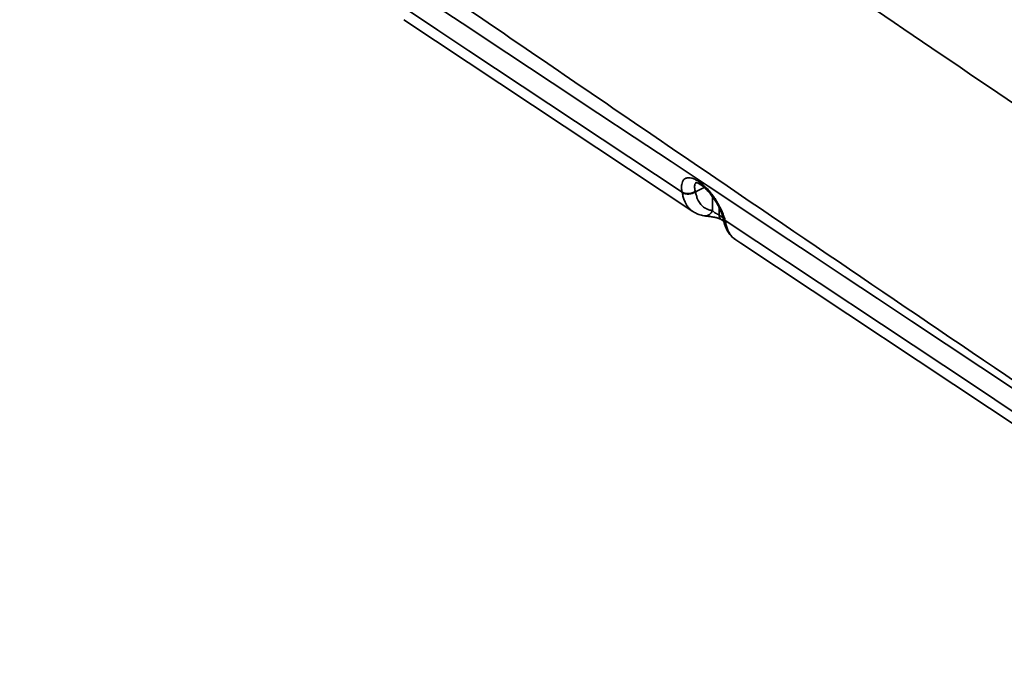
# Model space of a CAD drawing. Header units: millimetres. Extents: x 6316 to 18291, y -19059 to -9021.
# Tile 118 of 146: x 18106 to 18136, y -18635 to -18615. Entities that reach past the tile are written whole.
import ezdxf

# ---------------------------------------------------------------- set-up
doc = ezdxf.new("R2010")
doc.units = ezdxf.units.MM
doc.header["$LTSCALE"] = 10
doc.layers.add('1轮廓实线层', color=7, linetype='Continuous', lineweight=18)

msp = doc.modelspace()

# ---------------------------------------------------------------- linework, layer by layer
at = {"layer": '1轮廓实线层', "color": 7, "linetype": 'Continuous', "lineweight": 35}
for p, q in [((18117.405, -18614.629), (18118.751, -18615.523)), ((18117.731, -18615.214), (18126.457, -18621.005)), ((18118.751, -18615.523), (18118.758, -18615.527)), ((18118.758, -18615.527), (18119.697, -18616.15)), ((18119.697, -18616.15), (18126.131, -18620.42)), ((18126.803, -18620.283), (18126.535, -18620.409)), ((18126.532, -18620.398), (18126.535, -18620.409)), ((18127.047, -18620.978), (18127.046, -18620.552)), ((18127.25, -18620.886), (18127.25, -18621.113)), ((18127.25, -18621.113), (18127.362, -18621.187)), ((18127.311, -18621.248), (18127.389, -18621.3)), ((18127.364, -18621.196), (18127.367, -18621.209)), ((18127.754, -18621.864), (18127.756, -18621.866))]:
    msp.add_line(p, q, dxfattribs=at)
at = {"layer": '1轮廓实线层', "color": 7, "linetype": 'Continuous', "lineweight": 35, "flags": 128}
for points in [[(18106.291, -18606.555), (18107.984, -18607.679), (18109.671, -18608.798), (18111.355, -18609.916), (18113.042, -18611.035), (18114.736, -18612.159), (18116.439, -18613.29), (18118.158, -18614.43), (18119.494, -18615.317), (18120.843, -18616.212), (18122.207, -18617.117), (18123.588, -18618.034), (18124.686, -18618.762), (18125.797, -18619.499), (18126.921, -18620.245), (18128.059, -18621.001), (18129.036, -18621.649), (18130.023, -18622.304), (18131.023, -18622.968), (18132.035, -18623.639), (18133.061, -18624.32), (18134.1, -18625.01), (18135.154, -18625.709), (18136.133, -18626.359)], [(18127.43, -18621.282), (18134.985, -18626.296), (18136.156, -18627.073)], [(18127.757, -18621.867), (18127.908, -18621.967), (18136.483, -18627.657)]]:
    msp.add_lwpolyline(points, dxfattribs=at)
at = {"layer": '1轮廓实线层', "color": 7, "linetype": 'Continuous', "lineweight": 35}
for centre, radius, start, end in [((18126.312, -18620.1), 0.382, 242.2046, 305.74), ((18126.831, -18620.916), 0.224, 267.7764, 343.9977), ((18127.405, -18621.125), 0.156, 175.7122, 232.6918), ((18127.509, -18621.175), 0.145, 193.5568, 238.8909)]:
    msp.add_arc(centre, radius, start, end, dxfattribs=at)
for points, knots in [([(18141.922, -18621.656), (18138.885, -18619.604), (18132.811, -18615.501), (18125.306, -18610.372), (18119.37, -18606.294), (18114.981, -18603.279), (18110.585, -18600.27), (18107.62, -18598.286), (18106.137, -18597.294)], [0, 0, 0, 0, 0.253594, 0.507199, 0.630403, 0.753608, 0.876808, 1, 1, 1, 1]), ([(18106.153, -18605.711), (18107.919, -18606.897), (18111.451, -18609.27), (18116.684, -18612.849), (18121.914, -18616.428), (18128.981, -18621.256), (18137.918, -18627.324), (18145.142, -18632.189), (18148.754, -18634.622)], [0, 0, 0, 0, 0.12348, 0.24697, 0.370463, 0.493953, 0.746981, 1, 1, 1, 1]), ([(18126.131, -18620.42), (18126.124, -18620.379), (18126.114, -18620.317), (18126.114, -18620.243), (18126.12, -18620.175), (18126.137, -18620.117), (18126.163, -18620.07), (18126.195, -18620.031), (18126.237, -18620.004), (18126.286, -18619.99), (18126.339, -18619.984), (18126.399, -18619.991), (18126.464, -18620.011), (18126.531, -18620.039), (18126.62, -18620.088), (18126.73, -18620.168), (18126.841, -18620.268), (18126.949, -18620.384), (18127.054, -18620.514), (18127.151, -18620.653), (18127.238, -18620.799), (18127.313, -18620.946), (18127.374, -18621.093), (18127.411, -18621.204), (18127.426, -18621.266), (18127.43, -18621.282)], [0, 0, 0, 0, 0.055156, 0.083539, 0.111922, 0.166989, 0.195358, 0.223727, 0.277969, 0.305933, 0.333896, 0.38705, 0.414454, 0.441857, 0.494267, 0.548237, 0.600429, 0.654145, 0.706659, 0.76067, 0.813951, 0.86872, 0.923015, 0.978814, 1, 1, 1, 1]), ([(18126.563, -18620.132), (18126.557, -18620.135), (18126.538, -18620.146), (18126.519, -18620.184), (18126.507, -18620.241), (18126.51, -18620.313), (18126.524, -18620.369), (18126.532, -18620.398)], [0, 0, 0, 0, 0.097125, 0.319041, 0.547518, 0.770638, 1, 1, 1, 1]), ([(18126.549, -18620.129), (18126.549, -18620.129), (18126.548, -18620.129), (18126.553, -18620.129), (18126.564, -18620.132), (18126.581, -18620.137), (18126.604, -18620.146), (18126.632, -18620.159), (18126.664, -18620.177), (18126.699, -18620.2), (18126.738, -18620.228), (18126.778, -18620.261), (18126.821, -18620.299), (18126.866, -18620.341), (18126.911, -18620.388), (18126.957, -18620.439), (18127.001, -18620.494), (18127.045, -18620.551), (18127.088, -18620.61), (18127.129, -18620.672), (18127.168, -18620.735), (18127.204, -18620.798), (18127.238, -18620.861), (18127.268, -18620.924), (18127.295, -18620.986), (18127.319, -18621.045), (18127.339, -18621.101), (18127.354, -18621.152), (18127.361, -18621.182), (18127.364, -18621.196)], [0, 0, 0, 0, 0.0117645, 0.0422544, 0.0740033, 0.1062804, 0.1395377, 0.1738829, 0.2092509, 0.2454659, 0.2820778, 0.3189851, 0.3570351, 0.395979, 0.4355684, 0.4755623, 0.5155769, 0.5557396, 0.5964345, 0.6375013, 0.6787515, 0.7199336, 0.761007, 0.8022857, 0.8436827, 0.8848162, 0.925377, 0.9651007, 1, 1, 1, 1]), ([(18126.134, -18620.437), (18126.133, -18620.432), (18126.132, -18620.426), (18126.131, -18620.42), (18126.131, -18620.42)], [0, 0, 0, 0, 0.999631, 1, 1, 1, 1]), ([(18126.458, -18621.003), (18126.449, -18620.998), (18126.415, -18620.977), (18126.363, -18620.931), (18126.303, -18620.864), (18126.252, -18620.787), (18126.204, -18620.691), (18126.164, -18620.574), (18126.144, -18620.483), (18126.134, -18620.437)], [0, 0, 0, 0, 0.053269, 0.1921422, 0.3321107, 0.4756952, 0.6205691, 0.8095559, 1, 1, 1, 1]), ([(18126.535, -18620.409), (18126.544, -18620.449), (18126.562, -18620.529), (18126.595, -18620.629), (18126.634, -18620.709), (18126.675, -18620.771), (18126.723, -18620.826), (18126.778, -18620.873), (18126.838, -18620.911), (18126.903, -18620.942), (18126.972, -18620.965), (18127.022, -18620.973), (18127.047, -18620.978)], [0, 0, 0, 0, 0.132962, 0.266557, 0.356866, 0.447166, 0.540611, 0.634068, 0.724295, 0.814529, 0.907265, 1, 1, 1, 1]), ([(18126.458, -18621.004), (18126.473, -18621.014), (18126.51, -18621.038), (18126.571, -18621.069), (18126.64, -18621.097), (18126.713, -18621.119), (18126.774, -18621.133), (18126.812, -18621.138), (18126.823, -18621.139)], [0, 0, 0, 0, 0.143588, 0.332111, 0.523724, 0.717063, 0.915319, 1, 1, 1, 1]), ([(18126.823, -18621.14), (18126.825, -18621.14), (18126.84, -18621.142), (18126.873, -18621.146), (18126.919, -18621.152), (18126.967, -18621.159), (18127.016, -18621.165), (18127.065, -18621.173), (18127.111, -18621.182), (18127.155, -18621.191), (18127.195, -18621.201), (18127.23, -18621.212), (18127.259, -18621.223), (18127.283, -18621.233), (18127.299, -18621.241), (18127.309, -18621.247), (18127.311, -18621.248), (18127.311, -18621.248)], [0, 0, 0, 0, 0.016355, 0.116346, 0.218851, 0.310313, 0.404217, 0.491375, 0.570631, 0.644841, 0.715362, 0.78123, 0.841511, 0.89704, 0.949142, 0.997048, 1, 1, 1, 1]), ([(18127.047, -18620.978), (18127.053, -18620.985), (18127.064, -18621), (18127.086, -18621.02), (18127.11, -18621.038), (18127.134, -18621.052), (18127.156, -18621.064), (18127.172, -18621.072), (18127.189, -18621.08), (18127.206, -18621.089), (18127.225, -18621.098), (18127.239, -18621.106), (18127.246, -18621.111), (18127.25, -18621.113)], [0, 0, 0, 0, 0.144481, 0.291025, 0.409786, 0.532382, 0.607894, 0.685423, 0.719493, 0.801816, 0.887241, 0.94317, 1, 1, 1, 1]), ([(18127.365, -18621.196), (18127.368, -18621.206), (18127.374, -18621.228), (18127.396, -18621.257), (18127.419, -18621.274), (18127.43, -18621.282)], [0, 0, 0, 0, 0.304356, 0.652178, 1, 1, 1, 1]), ([(18127.368, -18621.209), (18127.369, -18621.215), (18127.376, -18621.25), (18127.391, -18621.313), (18127.414, -18621.397), (18127.442, -18621.473), (18127.473, -18621.543), (18127.508, -18621.608), (18127.549, -18621.669), (18127.594, -18621.726), (18127.645, -18621.779), (18127.694, -18621.822), (18127.726, -18621.845), (18127.739, -18621.854)], [0, 0, 0, 0, 0.0220156, 0.1475274, 0.2578833, 0.3614234, 0.4600294, 0.5547275, 0.6465721, 0.744567, 0.8405154, 0.9374135, 1, 1, 1, 1]), ([(18127.43, -18621.282), (18127.43, -18621.282), (18127.431, -18621.288), (18127.432, -18621.294), (18127.434, -18621.3)], [0, 0, 0, 0, 0.000369, 1, 1, 1, 1]), ([(18127.434, -18621.3), (18127.443, -18621.342), (18127.461, -18621.425), (18127.5, -18621.545), (18127.552, -18621.654), (18127.614, -18621.742), (18127.681, -18621.81), (18127.727, -18621.849), (18127.754, -18621.865), (18127.757, -18621.867)], [0, 0, 0, 0, 0.174486, 0.349648, 0.528943, 0.710695, 0.847474, 0.984264, 1, 1, 1, 1])]:
    msp.add_open_spline(points, degree=3, knots=knots, dxfattribs=at)
msp.add_open_spline([(18126.532, -18620.398), (18126.517, -18620.407), (18126.487, -18620.426), (18126.436, -18620.447), (18126.381, -18620.461), (18126.325, -18620.468), (18126.27, -18620.467), (18126.217, -18620.459), (18126.17, -18620.444), (18126.144, -18620.428), (18126.131, -18620.42)], degree=3, dxfattribs=at)

doc.saveas('drawing.dxf')
